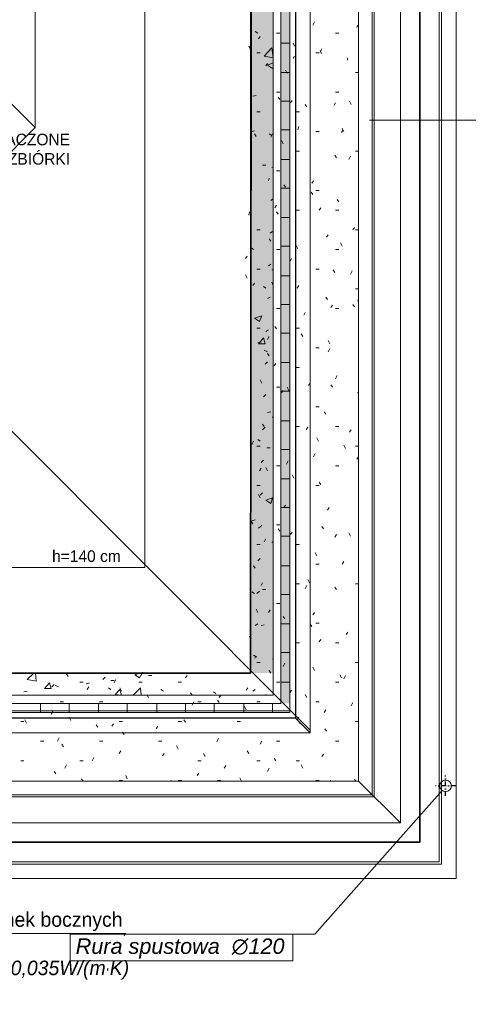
# Model space of a CAD drawing. Header units: millimetres. Extents: x -740 to 33545, y -26688 to 22494.
# Tile 62 of 256: x 11469 to 11932, y 5886 to 6903. Entities that reach past the tile are written whole.
import ezdxf
from ezdxf.lldxf.tags import DXFTag

# ---------------------------------------------------------------- set-up
doc = ezdxf.new("R2010")
doc.units = ezdxf.units.MM
doc.header["$MEASUREMENT"] = 0
doc.linetypes.add('AUSGEZOGEN', pattern=[0])
doc.linetypes.add('STRICHPUNKTX2', pattern=[2, 1, -0.5, 0, -0.5])
doc.layers.add('_B___I__', color=252, linetype='AUSGEZOGEN')
for name, color, linetype, lineweight in [('A_izolacja', 252, 'Continuous', 9), ('A_l.przerywana', 252, 'ICAD_ISO03W100', 9), ('A_l.widokowa', 252, 'Continuous', 18), ('A_wymiarowanie', 252, 'Continuous', 9), ('l. przerywana', 252, 'ICAD_ISO03W100', 9), ('l.przerywana', 252, 'ICAD_ISO03W100', 5), ('linia opisowa', 252, 'Continuous', 9), ('Nowe_820-G Rysunki Obrazki_Nr_pióra__1', 252, 'Continuous', 13), ('Nowe_820-G Rysunki Obrazki_Nr_pióra__101', 252, 'Continuous', 5), ('Nowe_820-G Rysunki Obrazki_Nr_pióra__19', 252, 'Continuous', 0), ('Nowe_820-G Rysunki Obrazki_Nr_pióra__22', 252, 'Continuous', 25), ('wymiarowanie', 252, 'Continuous', 9)]:
    doc.layers.add(name, color=color, linetype=linetype, lineweight=lineweight)
doc.styles.add('styl1', font='arial.ttf', dxfattribs={"height": 15})
tags = doc.linetypes.add('ICAD_ISO03W100', pattern=[30, 12, -18]).pattern_tags.tags
tags[6:7] = [DXFTag(74, 4), DXFTag(75, 0), DXFTag(340, '0'), DXFTag(46, 1.0), DXFTag(50, 0.0), DXFTag(44, 0.0), DXFTag(45, 0.0)]
tags[4:5] = [DXFTag(74, 4), DXFTag(75, 0), DXFTag(340, '0'), DXFTag(46, 1.0), DXFTag(50, 0.0), DXFTag(44, 0.0), DXFTag(45, 0.0)]

msp = doc.modelspace()

# ---------------------------------------------------------------- hatches: boundary and pattern name
at = {"layer": 'Nowe_820-G Rysunki Obrazki_Nr_pióra__1', "linetype": 'Continuous', "lineweight": 0}
for points in [[(11738.71, 6196.89), (11748.03, 6196.89), (11748.03, 7044.4), (11738.71, 7044.4)], [(11707.39, 6228.22), (11731.09, 6228.22), (11731.09, 7013.08), (11707.39, 7013.08)]]:
    msp.add_hatch(color=256, dxfattribs=at).paths.add_polyline_path(points)

# ---------------------------------------------------------------- linework, layer by layer
at = {"layer": '_B___I__', "linetype": 'STRICHPUNKTX2', "ltscale": 5}
for p, q in [((11908.98, 6101.19), (11908.98, 6122.19)), ((11919.48, 6111.69), (11898.48, 6111.69))]:
    msp.add_line(p, q, dxfattribs=at)
at = {"layer": 'A_izolacja', "lineweight": 35}
msp.add_lwpolyline([(11099.16, 6228.22), (11707.39, 6228.22), (11709.08, 7556.64), (11261.19, 7553.25), (11261.19, 7013.08), (11169.43, 7013.08)], dxfattribs=at)
at = {"layer": 'A_l.przerywana', "lineweight": 35}
msp.add_lwpolyline([(8847.19, 7722.4), (8847.19, 6053.28), (11882.33, 6053.28), (11882.33, 7728.19), (11086.25, 7728.19), (11086.25, 7188.02), (9643.26, 7188.02), (9643.26, 7722.4)], close=True, dxfattribs=at)
at = {"layer": 'A_l.przerywana', "linetype": 'ICAD_ISO03W100', "lineweight": 13}
for points in [[(11819.15, 6116.46), (11819.15, 7665.01)], [(11862.33, 6073.28), (11862.33, 7665.01)], [(8910.37, 6116.46), (11819.15, 6116.46)], [(11819.15, 6116.46), (11862.33, 6073.28)], [(8867.19, 6073.28), (11819.15, 6073.28)]]:
    msp.add_lwpolyline(points, dxfattribs=at)
at = {"layer": 'A_l.widokowa'}
for points in [[(8809.69, 7759.9), (8809.69, 6015.78), (11919.83, 6015.78), (11919.83, 7765.69), (11048.75, 7765.69), (11048.75, 7225.52), (9680.76, 7225.52), (9680.76, 7759.9)], [(8824.69, 7744.9), (8824.69, 6030.78), (11904.83, 6030.78), (11904.83, 7750.69), (11063.75, 7750.69), (11063.75, 7210.52), (9665.76, 7210.52), (9665.76, 7744.9)], [(8827.19, 7742.4), (8827.19, 6033.28), (11902.33, 6033.28), (11902.33, 7748.19), (11066.25, 7748.19), (11066.25, 7208.02), (9663.26, 7208.02), (9663.26, 7742.4)], [(8894.25, 7675.33), (8894.25, 6100.34), (11835.26, 6100.34), (11835.26, 7681.13), (11133.32, 7681.13), (11133.32, 7140.95), (9596.19, 7140.95), (9596.19, 7675.33)], [(8896.25, 7673.33), (8896.25, 6102.34), (11833.26, 6102.34), (11833.26, 7679.13), (11135.32, 7679.13), (11135.32, 7138.95), (9594.19, 7138.95), (9594.19, 7673.33)]]:
    msp.add_lwpolyline(points, close=True, dxfattribs=at)
at = {"layer": 'A_wymiarowanie'}
msp.add_line((12145.29, 6799.7), (11830.41, 6799.69), dxfattribs=at)
at = {"layer": 'l. przerywana', "ltscale": 0.2}
msp.add_circle((11908.98, 6111.69), 6, dxfattribs=at)
at = {"layer": 'l.przerywana'}
for p, q in [((11485.33, 6791.9), (11485.33, 7331.19)), ((11200.47, 7076.76), (11485.33, 6791.9)), ((11485.33, 6791.9), (11316.27, 6622.85)), ((11316.27, 6622.85), (11769.34, 6168.93))]:
    msp.add_line(p, q, dxfattribs=at)
msp.add_lwpolyline([(9904.19, 7702.4), (8867.19, 7702.4), (8867.19, 6073.28), (11862.33, 6073.28), (11862.33, 7708.19), (11106.25, 7708.19), (11106.25, 7168.02), (9904.19, 7168.02), (9904.19, 7702.4), (8867.19, 7702.4)], dxfattribs=at)
msp.add_lwpolyline([(9904.19, 7702.4), (8867.19, 7702.4), (8867.19, 6073.28), (11862.33, 6073.28), (11862.33, 7708.19), (11106.25, 7708.19), (11106.25, 7168.02), (9904.19, 7168.02), (9904.19, 7702.4), (8867.19, 7702.4)], dxfattribs=at)
for points in [[(8910.51, 7659.07), (8910.51, 6116.61), (11819, 6116.61), (11819, 7664.86), (11149.58, 7664.86), (11149.58, 7124.69), (9860.86, 7124.69), (9860.86, 7659.07)], [(9131.06, 7438.52), (9131.06, 6337.16), (11598.45, 6337.16), (11598.45, 7444.31), (11370.13, 7444.31), (11370.13, 6904.14), (9353.84, 6904.14), (9353.84, 7438.52)]]:
    msp.add_lwpolyline(points, close=True, dxfattribs=at)
at = {"layer": 'Nowe_820-G Rysunki Obrazki_Nr_pióra__101', "linetype": 'Continuous', "lineweight": 5}
for points in [[(11769.19, 6166.41), (11769.19, 7615.06)], [(11748.03, 7593.89), (11748.03, 6187.58)], [(11738.71, 7584.58), (11738.71, 6196.89)], [(11731.09, 7576.11), (11731.09, 6205.36)], [(11712.47, 6891.16), (11715.01, 6889.46)], [(11738.71, 6879.3), (11748.03, 6879.3)], [(11721.78, 6865.76), (11729.4, 6874.22)], [(11731.09, 6864.06), (11729.4, 6874.22)], [(11721.78, 6865.76), (11731.09, 6864.06)], [(11725.17, 6856.44), (11731.09, 6858.98)], [(11725.17, 6856.44), (11730.25, 6853.06)], [(11730.25, 6853.06), (11731.09, 6853.9)], [(11738.71, 6848.82), (11748.03, 6848.82)], [(11709.93, 6824.27), (11713.31, 6825.12)], [(11738.71, 6819.19), (11748.03, 6819.19)], [(11708.23, 6787.86), (11711.62, 6788.71)], [(11738.71, 6789.56), (11748.03, 6789.56)], [(11707.39, 6785.32), (11708.23, 6786.17)], [(11707.39, 6784.48), (11708.23, 6786.17)], [(11726.86, 6785.32), (11729.4, 6783.63)], [(11738.71, 6759.08), (11748.03, 6759.08)], [(11720.09, 6753.15), (11723.47, 6753.15)], [(11729.4, 6750.61), (11731.09, 6751.46)], [(11707.39, 6732.83), (11709.08, 6731.98)], [(11738.71, 6729.44), (11748.03, 6729.44)], [(11728.55, 6716.74), (11731.09, 6718.44)], [(11738.71, 6698.96), (11748.03, 6698.96)], [(11727.71, 6682.88), (11730.25, 6684.57)], [(11708.23, 6667.64), (11710.77, 6665.94)], [(11738.71, 6669.33), (11748.03, 6669.33)], [(11708.23, 6644.78), (11707.39, 6649.01)], [(11707.39, 6644.78), (11708.23, 6644.78)], [(11726.01, 6649.01), (11728.55, 6650.7)], [(11729.4, 6644.78), (11731.09, 6644.78)], [(11738.71, 6638.85), (11748.03, 6638.85)], [(11720.93, 6627.84), (11723.47, 6626.15)], [(11725.17, 6615.14), (11727.71, 6616.84)], [(11738.71, 6609.22), (11748.03, 6609.22)], [(11711.62, 6594.82), (11719.24, 6597.36)], [(11711.62, 6594.82), (11716.7, 6591.44)], [(11716.7, 6591.44), (11719.24, 6597.36)], [(11715.85, 6568.58), (11720.93, 6574.5)], [(11722.63, 6568.58), (11720.93, 6574.5)], [(11723.47, 6581.28), (11726.01, 6582.97)], [(11738.71, 6579.58), (11748.03, 6579.58)], [(11715.01, 6569.42), (11718.39, 6570.27)], [(11715.85, 6568.58), (11722.63, 6568.58)], [(11721.78, 6561.8), (11725.17, 6560.11)], [(11722.63, 6547.41), (11725.17, 6549.95)], [(11738.71, 6549.1), (11748.03, 6549.1)], [(11720.93, 6513.54), (11723.47, 6516.08)], [(11738.71, 6519.47), (11748.03, 6519.47)], [(11725.17, 6497.46), (11728.55, 6498.3)], [(11730.25, 6492.38), (11731.09, 6493.22)], [(11730.25, 6492.38), (11731.09, 6492.38)], [(11720.09, 6479.68), (11722.63, 6482.22)], [(11738.71, 6488.99), (11748.03, 6488.99)], [(11715.01, 6469.52), (11717.55, 6467.82)], [(11724.32, 6461.05), (11727.71, 6461.05)], [(11738.71, 6459.36), (11748.03, 6459.36)], [(11718.39, 6445.81), (11720.93, 6448.35)], [(11738.71, 6428.88), (11748.03, 6428.88)], [(11717.55, 6411.94), (11720.09, 6414.48)], [(11723.47, 6406.86), (11730.25, 6409.4)], [(11723.47, 6406.86), (11728.55, 6403.48)], [(11728.55, 6403.48), (11730.25, 6409.4)], [(11738.71, 6399.24), (11748.03, 6399.24)], [(11709.08, 6385.7), (11712.47, 6386.54)], [(11715.85, 6378.08), (11719.24, 6380.62)], [(11729.4, 6363.68), (11731.09, 6362.84)], [(11738.71, 6369.61), (11748.03, 6369.61)], [(11715.01, 6344.21), (11717.55, 6346.75)], [(11738.71, 6339.13), (11748.03, 6339.13)], [(11709.08, 6312.04), (11711.62, 6310.34)], [(11714.16, 6310.34), (11716.7, 6312.88)], [(11720.09, 6314.58), (11723.47, 6314.58)], [(11738.71, 6309.5), (11748.03, 6309.5)], [(11712.47, 6277.32), (11715.01, 6279.02)], [(11738.71, 6279.02), (11748.03, 6279.02)], [(11718.39, 6277.32), (11721.78, 6278.17)], [(11738.71, 6249.38), (11748.03, 6249.38)], [(11710.77, 6246.84), (11713.31, 6245.15)], [(11711.62, 6243.46), (11714.16, 6245.15)], [(11730.25, 6242.61), (11731.09, 6242.61)], [(11477.09, 6221.44), (11483.87, 6228.22)], [(11486.41, 6219.75), (11485.56, 6228.22)], [(11588.01, 6226.52), (11593.09, 6228.22)], [(11593.09, 6223.14), (11595.63, 6228.22)], [(11477.09, 6221.44), (11486.41, 6219.75)], [(11494.87, 6212.13), (11499.95, 6218.06)], [(11501.65, 6212.13), (11499.95, 6218.06)], [(11538.05, 6217.21), (11541.44, 6218.06)], [(11554.99, 6221.44), (11557.53, 6223.98)], [(11563.45, 6220.6), (11566.84, 6220.6)], [(11588.01, 6226.52), (11593.09, 6223.14)], [(11602.4, 6225.68), (11605.79, 6225.68)], [(11738.71, 6218.9), (11748.03, 6218.9)], [(11473.71, 6208.74), (11477.09, 6209.59)], [(11494.87, 6212.13), (11501.65, 6212.13)], [(11502.49, 6213.82), (11505.03, 6216.36)], [(11505.88, 6215.52), (11509.27, 6213.82)], [(11560.91, 6212.98), (11563.45, 6211.28)], [(11567.69, 6206.2), (11572.77, 6211.28)], [(11574.46, 6205.36), (11572.77, 6211.28)], [(11586.31, 6205.36), (11593.93, 6212.98)], [(11594.78, 6205.36), (11593.93, 6212.98)], [(11615.1, 6211.28), (11617.64, 6209.59)], [(11669.29, 6208.74), (11671.83, 6207.05)], [(11709.93, 6209.59), (11712.47, 6211.28)], [(11731.09, 6205.36), (11099.16, 6205.36)], [(11738.71, 6196.89), (11099.16, 6196.89)], [(11490.64, 6187.58), (11490.64, 6196.89)], [(11520.27, 6187.58), (11520.27, 6196.89)], [(11550.75, 6187.58), (11550.75, 6196.89)], [(11567.69, 6206.2), (11574.46, 6205.36)], [(11580.39, 6187.58), (11580.39, 6196.89)], [(11610.87, 6187.58), (11610.87, 6196.89)], [(11640.5, 6187.58), (11640.5, 6196.89)], [(11670.13, 6187.58), (11670.13, 6196.89)], [(11700.61, 6187.58), (11700.61, 6196.89)], [(11723.47, 6206.2), (11725.17, 6205.36)], [(11730.25, 6187.58), (11730.25, 6196.89)], [(11099.16, 6189.27), (11748.03, 6189.27)], [(11748.03, 6187.58), (11099.16, 6187.58)], [(11753.95, 6181.65), (11769.19, 6166.41)], [(8960.32, 6166.41), (11769.19, 6166.41)]]:
    msp.add_lwpolyline(points, dxfattribs=at)
at = {"layer": 'Nowe_820-G Rysunki Obrazki_Nr_pióra__19', "linetype": 'Continuous', "lineweight": 0}
for points in [[(11773.43, 6901.32), (11771.73, 6897.93)], [(11734.48, 6889.46), (11737.87, 6889.46)], [(11795.44, 6889.46), (11798.83, 6889.46)], [(11818.3, 6897.93), (11817.45, 6895.39)], [(11717.55, 6886.08), (11715.85, 6883.54)], [(11753.11, 6875.92), (11751.41, 6879.3)], [(11707.39, 6873.38), (11705.69, 6875.92)], [(11714.16, 6869.14), (11717.55, 6869.14)], [(11775.12, 6869.14), (11778.51, 6869.14)], [(11781.05, 6873.38), (11779.35, 6869.99)], [(11781.05, 6868.3), (11779.35, 6871.68)], [(11753.11, 6865.76), (11751.41, 6863.22)], [(11808.14, 6861.52), (11807.29, 6864.06)], [(11725.17, 6858.14), (11723.47, 6855.6)], [(11745.49, 6847.98), (11743.79, 6851.36)], [(11815.76, 6848.82), (11819.15, 6848.82)], [(11734.48, 6828.5), (11737.87, 6828.5)], [(11795.44, 6828.5), (11798.83, 6828.5)], [(11737.87, 6820.88), (11736.17, 6823.42)], [(11750.57, 6820.04), (11748.87, 6817.5)], [(11811.53, 6815.8), (11809.83, 6819.19)], [(11714.16, 6808.18), (11717.55, 6808.18)], [(11754.8, 6808.18), (11758.19, 6808.18)], [(11765.81, 6813.26), (11764.11, 6815.8)], [(11795.44, 6817.5), (11793.75, 6814.96)], [(11757.34, 6792.94), (11756.49, 6789.56)], [(11775.12, 6787.86), (11778.51, 6787.86)], [(11803.06, 6789.56), (11801.37, 6787.02)], [(11803.91, 6787.86), (11802.21, 6791.25)], [(11713.31, 6782.78), (11711.62, 6785.32)], [(11730.25, 6785.32), (11728.55, 6781.94)], [(11741.25, 6775.16), (11739.56, 6778.55)], [(11754.8, 6767.54), (11758.19, 6767.54)], [(11815.76, 6767.54), (11819.15, 6767.54)], [(11796.29, 6760.77), (11794.59, 6763.31)], [(11810.68, 6762.46), (11808.99, 6759.08)], [(11734.48, 6747.22), (11737.87, 6747.22)], [(11726.86, 6739.6), (11726.01, 6737.06)], [(11772.58, 6737.06), (11770.89, 6734.52)], [(11743.79, 6730.29), (11742.1, 6732.83)], [(11775.12, 6726.9), (11778.51, 6726.9)], [(11771.73, 6722.67), (11770.04, 6725.21)], [(11798.83, 6715.05), (11797.13, 6717.59)], [(11734.48, 6711.66), (11732.79, 6709.12)], [(11754.8, 6706.58), (11758.19, 6706.58)], [(11780.2, 6709.12), (11778.51, 6706.58)], [(11795.44, 6706.58), (11798.83, 6706.58)], [(11706.54, 6704.89), (11705.69, 6701.5)], [(11736.17, 6702.35), (11734.48, 6704.89)], [(11714.16, 6686.26), (11717.55, 6686.26)], [(11814.91, 6688.8), (11813.22, 6686.26)], [(11815.76, 6686.26), (11819.15, 6686.26)], [(11728.55, 6674.41), (11726.86, 6676.95)], [(11787.82, 6681.18), (11786.13, 6678.64)], [(11734.48, 6665.94), (11737.87, 6665.94)], [(11756.49, 6666.79), (11754.8, 6670.18)], [(11795.44, 6665.94), (11798.83, 6665.94)], [(11802.21, 6669.33), (11800.52, 6672.72)], [(11704, 6659.17), (11702.31, 6656.63)], [(11749.72, 6656.63), (11748.03, 6653.24)], [(11714.16, 6645.62), (11717.55, 6645.62)], [(11775.12, 6645.62), (11778.51, 6645.62)], [(11794.59, 6642.24), (11792.9, 6644.78)], [(11704, 6636.31), (11702.31, 6639.7)], [(11812.37, 6643.93), (11810.68, 6640.54)], [(11711.62, 6631.23), (11709.93, 6628.69)], [(11731.09, 6628.69), (11729.4, 6632.08)], [(11757.34, 6628.69), (11755.65, 6626.15)], [(11815.76, 6625.3), (11819.15, 6625.3)], [(11786.97, 6614.3), (11785.28, 6616.84)], [(11819.15, 6615.14), (11818.3, 6612.6)], [(11734.48, 6604.98), (11737.87, 6604.98)], [(11792.05, 6608.37), (11790.36, 6605.83)], [(11795.44, 6604.98), (11798.83, 6604.98)], [(11814.91, 6606.68), (11813.22, 6609.22)], [(11764.11, 6600.75), (11762.42, 6598.21)], [(11714.16, 6584.66), (11717.55, 6584.66)], [(11734.48, 6583.82), (11732.79, 6586.36)], [(11754.8, 6584.66), (11758.19, 6584.66)], [(11726.86, 6576.2), (11725.17, 6572.81)], [(11761.57, 6576.2), (11759.88, 6578.74)], [(11775.12, 6564.34), (11778.51, 6564.34)], [(11789.51, 6568.58), (11787.82, 6571.96)], [(11789.51, 6563.5), (11787.82, 6560.11)], [(11726.86, 6555.88), (11725.17, 6558.42)], [(11733.63, 6548.26), (11731.94, 6545.72)], [(11754.8, 6544.02), (11758.19, 6544.02)], [(11797.13, 6535.56), (11795.44, 6532.17)], [(11719.24, 6527.94), (11717.55, 6531.32)], [(11734.48, 6523.7), (11737.87, 6523.7)], [(11747.18, 6520.32), (11745.49, 6523.7)], [(11769.19, 6527.94), (11767.5, 6525.4)], [(11792.05, 6523.7), (11790.36, 6526.24)], [(11741.25, 6520.32), (11739.56, 6517.78)], [(11819.15, 6516.93), (11818.3, 6518.62)], [(11775.12, 6503.38), (11778.51, 6503.38)], [(11785.28, 6495.76), (11783.59, 6498.3)], [(11721.78, 6483.06), (11720.09, 6485.6)], [(11754.8, 6483.06), (11758.19, 6483.06)], [(11766.65, 6482.22), (11764.96, 6479.68)], [(11795.44, 6483.06), (11798.83, 6483.06)], [(11811.53, 6479.68), (11809.83, 6477.14)], [(11710.77, 6467.82), (11709.08, 6464.44)], [(11714.16, 6462.74), (11717.55, 6462.74)], [(11777.66, 6467.82), (11775.97, 6471.21)], [(11805.6, 6460.2), (11803.91, 6463.59)], [(11815.76, 6462.74), (11819.15, 6462.74)], [(11774.27, 6455.12), (11772.58, 6451.74)], [(11819.15, 6451.74), (11817.45, 6449.2)], [(11734.48, 6442.42), (11737.87, 6442.42)], [(11746.33, 6447.5), (11744.64, 6444.12)], [(11795.44, 6442.42), (11798.83, 6442.42)], [(11718.39, 6439.88), (11716.7, 6437.34)], [(11725.17, 6437.34), (11723.47, 6440.73)], [(11752.26, 6429.72), (11750.57, 6433.11)], [(11714.16, 6422.1), (11717.55, 6422.1)], [(11775.12, 6422.1), (11778.51, 6422.1)], [(11780.2, 6422.95), (11778.51, 6425.49)], [(11717.55, 6409.4), (11715.85, 6412.79)], [(11743.79, 6401.78), (11742.1, 6399.24)], [(11788.67, 6399.24), (11786.97, 6396.7)], [(11709.93, 6382.31), (11708.23, 6384.85)], [(11734.48, 6381.46), (11737.87, 6381.46)], [(11737.87, 6374.69), (11736.17, 6377.23)], [(11750.57, 6373.84), (11748.87, 6371.3)], [(11782.74, 6377.23), (11781.05, 6379.77)], [(11796.29, 6371.3), (11794.59, 6368.76)], [(11810.68, 6369.61), (11808.99, 6373)], [(11714.16, 6361.14), (11717.55, 6361.14)], [(11723.47, 6367.07), (11721.78, 6363.68)], [(11754.8, 6361.14), (11758.19, 6361.14)], [(11775.97, 6349.29), (11774.27, 6352.68)], [(11775.12, 6340.82), (11778.51, 6340.82)], [(11803.91, 6343.36), (11802.21, 6340.82)], [(11712.47, 6336.59), (11710.77, 6339.13)], [(11720.09, 6321.35), (11718.39, 6318.81)], [(11754.8, 6320.5), (11758.19, 6320.5)], [(11768.35, 6321.35), (11766.65, 6324.74)], [(11815.76, 6320.5), (11819.15, 6320.5)], [(11765.81, 6318.81), (11764.11, 6315.42)], [(11796.29, 6314.58), (11794.59, 6317.12)], [(11734.48, 6300.18), (11737.87, 6300.18)], [(11715.01, 6290.87), (11713.31, 6294.26)], [(11727.71, 6293.41), (11726.01, 6290.87)], [(11773.43, 6290.87), (11771.73, 6288.33)], [(11742.95, 6284.1), (11741.25, 6286.64)], [(11770.89, 6276.48), (11769.19, 6279.02)], [(11775.12, 6279.86), (11778.51, 6279.86)], [(11808.14, 6270.55), (11806.45, 6268.01)], [(11708.23, 6263.78), (11706.54, 6266.32)], [(11754.8, 6259.54), (11758.19, 6259.54)], [(11780.2, 6262.93), (11778.51, 6260.39)], [(11795.44, 6259.54), (11798.83, 6259.54)], [(11714.16, 6239.22), (11717.55, 6239.22)], [(11742.95, 6238.38), (11741.25, 6234.99)], [(11815.76, 6239.22), (11819.15, 6239.22)], [(11596.47, 6229.06), (11594.78, 6225.68)], [(11728.55, 6228.22), (11726.86, 6230.76)], [(11773.43, 6230.76), (11771.73, 6234.14)], [(11519.43, 6224.83), (11517.73, 6227.37)], [(11531.28, 6218.9), (11534.67, 6218.9)], [(11568.53, 6221.44), (11566.84, 6218.06)], [(11592.24, 6218.9), (11595.63, 6218.9)], [(11632.88, 6218.9), (11636.27, 6218.9)], [(11642.19, 6225.68), (11640.5, 6223.14)], [(11734.48, 6218.9), (11737.87, 6218.9)], [(11795.44, 6218.9), (11798.83, 6218.9)], [(11801.37, 6223.14), (11799.67, 6226.52)], [(11805.6, 6225.68), (11803.91, 6222.29)], [(11540.59, 6213.82), (11538.9, 6211.28)], [(11574.46, 6209.59), (11572.77, 6212.98)], [(11647.27, 6205.36), (11645.58, 6207.9)], [(11704.85, 6212.98), (11703.15, 6210.44)], [(11749.72, 6210.44), (11748.03, 6207.9)], [(11510.96, 6198.58), (11514.35, 6198.58)], [(11551.6, 6198.58), (11554.99, 6198.58)], [(11602.4, 6202.82), (11600.71, 6205.36)], [(11648.97, 6198.58), (11647.27, 6195.2)], [(11653.2, 6198.58), (11656.59, 6198.58)], [(11675.21, 6197.74), (11673.52, 6200.28)], [(11676.91, 6205.36), (11675.21, 6202.82)], [(11714.16, 6198.58), (11717.55, 6198.58)], [(11765.81, 6202.82), (11764.11, 6206.2)], [(11775.12, 6198.58), (11778.51, 6198.58)], [(11813.22, 6197.74), (11811.53, 6194.35)], [(11503.34, 6188.42), (11501.65, 6185.88)], [(11703.15, 6190.12), (11701.46, 6193.5)], [(11785.28, 6190.12), (11783.59, 6187.58)], [(11470.32, 6178.26), (11473.71, 6178.26)], [(11476.25, 6176.57), (11474.55, 6179.96)], [(11521.97, 6179.11), (11520.27, 6182.5)], [(11571.92, 6178.26), (11575.31, 6178.26)], [(11632.88, 6178.26), (11636.27, 6178.26)], [(11640.5, 6177.42), (11638.81, 6179.96)], [(11693.84, 6178.26), (11697.23, 6178.26)], [(11757.34, 6182.5), (11755.65, 6179.96)], [(11759.03, 6175.72), (11757.34, 6178.26)], [(11815.76, 6178.26), (11819.15, 6178.26)], [(11549.91, 6172.34), (11548.21, 6174.88)], [(11565.99, 6175.72), (11564.3, 6173.18)], [(11577, 6164.72), (11575.31, 6167.26)], [(11611.71, 6173.18), (11610.02, 6170.64)], [(11786.13, 6168.1), (11784.43, 6170.64)], [(11490.64, 6157.94), (11494.03, 6157.94)], [(11510.11, 6161.33), (11508.42, 6157.94)], [(11551.6, 6157.94), (11554.99, 6157.94)], [(11612.56, 6157.94), (11615.95, 6157.94)], [(11674.37, 6160.48), (11672.67, 6157.1)], [(11719.24, 6157.94), (11717.55, 6154.56)], [(11734.48, 6157.94), (11737.87, 6157.94)], [(11795.44, 6157.94), (11798.83, 6157.94)], [(11514.35, 6152.02), (11512.65, 6154.56)], [(11573.61, 6147.78), (11571.92, 6145.24)], [(11632.88, 6149.48), (11631.19, 6152.86)], [(11705.69, 6145.24), (11704, 6147.78)], [(11470.32, 6137.62), (11473.71, 6137.62)], [(11531.28, 6137.62), (11534.67, 6137.62)], [(11545.67, 6141.01), (11543.98, 6137.62)], [(11618.49, 6145.24), (11616.79, 6142.7)], [(11653.2, 6137.62), (11656.59, 6137.62)], [(11660.82, 6141.86), (11659.13, 6145.24)], [(11714.16, 6137.62), (11717.55, 6137.62)], [(11733.63, 6137.62), (11731.94, 6140.16)], [(11754.8, 6137.62), (11758.19, 6137.62)], [(11782.74, 6144.4), (11781.05, 6141.86)], [(11506.73, 6124.08), (11505.03, 6126.62)], [(11517.73, 6133.39), (11516.04, 6130)], [(11681.99, 6132.54), (11680.29, 6130)], [(11726.86, 6130), (11725.17, 6126.62)], [(11761.57, 6130), (11759.88, 6133.39)], [(11534.67, 6116.46), (11532.97, 6119)], [(11571.92, 6117.3), (11575.31, 6117.3)], [(11580.39, 6119), (11578.69, 6122.38)], [(11626.11, 6117.3), (11625.26, 6116.46)], [(11632.88, 6117.3), (11636.27, 6117.3)], [(11654.05, 6124.92), (11652.35, 6122.38)], [(11673.52, 6117.3), (11676.91, 6117.3)], [(11698.07, 6117.3), (11696.38, 6119.84)], [(11775.12, 6117.3), (11778.51, 6117.3)], [(11790.36, 6117.3), (11789.51, 6116.46)], [(11816.61, 6116.46), (11814.91, 6118.15)]]:
    msp.add_lwpolyline(points, dxfattribs=at)
at = {"layer": 'Nowe_820-G Rysunki Obrazki_Nr_pióra__22', "linetype": 'Continuous', "lineweight": 25}
for points in [[(11753.95, 7599.82), (11753.95, 6181.65)], [(11707.39, 7553.25), (11707.39, 6228.22)], [(11707.39, 6228.22), (11099.16, 6228.22)], [(11753.95, 6181.65), (11099.16, 6181.65)]]:
    msp.add_lwpolyline(points, dxfattribs=at)
at = {"layer": 'wymiarowanie'}
for q in [(11905.48, 6106.81), (11751.35, 5958.24)]:
    msp.add_line((11773.83, 5958.24), q, dxfattribs=at)
msp.add_lwpolyline([(11164, 5959.02), (11578.44, 5959.02), (11577.15, 5956.53)], dxfattribs=at)
msp.add_lwpolyline([(11751.35, 5958.24), (11521.27, 5958.24), (11521.27, 5930.87), (11751.35, 5930.87)], close=True, dxfattribs=at)

# ---------------------------------------------------------------- texts
at = {"layer": 'A_wymiarowanie', "insert": (11521.28, 6785.62), "char_height": 12, "width": 223.2778, "attachment_point": 3, "style": 'styl1'}
msp.add_mtext('{\\fCentury Gothic|b0|i0|c238|p34;KOMINY PRZEZNACZONE }{\\fCentury Gothic|b0|i0|c238|p34;DO ROZBIÓRKI}', dxfattribs=at)
at = {"layer": 'linia opisowa', "insert": (11527.12, 5933.2), "char_height": 15.96, "width": 278.7922, "attachment_point": 7}
msp.add_mtext('{\\fArial|b0|i1|c238|p0;Rura spustowa  ∅120}', dxfattribs=at)
at = {"layer": 'wymiarowanie', "char_height": 12, "width": 409.9394, "attachment_point": 1}
for s, insert in [('{\\fCentury Gothic|b0|i0|c238|p34;h=140 cm}\\P\\pi409.93942;{\\fCentury Gothic|b0|i0|c238|p34;\\H1.00000x; }', (11502.71, 6355.05)), ('{\\fCentury Gothic|b0|i0|c238|p34;\\H1.25000x;Izolacja ścianki frontowej i ścianek }{\\fCentury Gothic|b0|i0|c238|p34;\\H1.25000x;bocznych lukarny }\\P{\\fCentury Gothic|b0|i1|c0|p34;\\H1.25000x;Płyty styropianowe -EPS 70}{\\fCentury Gothic|b0|i0|c238|p34;\\H1.25000x;, }{\\fCentury Gothic|b0|i0|c238|p34;\\H1.25000x;\\W0.60000x;λ }{\\fCentury Gothic|b0|i1|c0|p34;\\H1.25000x; }{\\fCentury Gothic|b0|i1|c0|p34;\\H1.25000x;-0,035W/(m}{\\fArial|b0|i0|c0|p34;\\H1.25000x;\\W0.60000x;·}{\\fCentury Gothic|b0|i1|c238|p34;\\H1.25000x;K) gr. 20cm}\\P\\pi409.93942;{\\fCentury Gothic|b0|i0|c238|p34;\\H1.00000x; }', (11179.69, 5981.02))]:
    msp.add_mtext(s, dxfattribs=dict(at, insert=insert))

doc.saveas('drawing.dxf')
